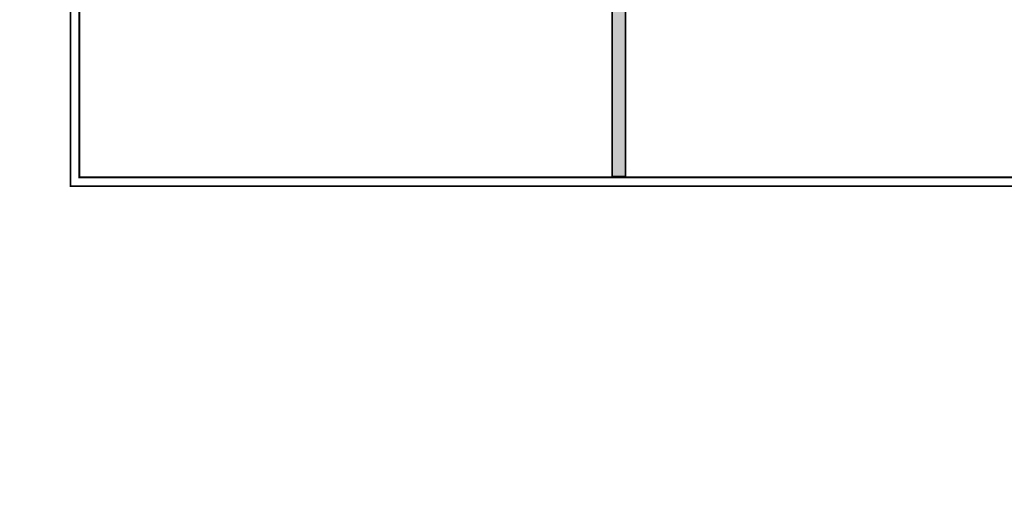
# Model space of a CAD drawing. Header units: millimetres. Extents: x 0 to 6566002, y 0 to 5716629.
# Tile 4 of 99: x 6563616 to 6563647, y 5716544 to 5716559. Entities that reach past the tile are written whole.
import ezdxf

# ---------------------------------------------------------------- set-up
doc = ezdxf.new("R2010")
doc.units = ezdxf.units.MM
doc.layers.add('mapa', color=7, linetype='Continuous')
picture_1 = doc.add_image_def('image1.jpg', size_in_pixel=(4960, 7423))

# ---------------------------------------------------------------- blocks, each defined once
blk = doc.blocks.new('A$7E5A6C2138A')
at = {"linetype": 'Continuous'}
image = blk.add_image(picture_1, insert=(-57.558, -33.427), size_in_units=(202.959, 303.743), rotation=-90, dxfattribs=at)
image.dxf.flags = 7

msp = doc.modelspace()

# ---------------------------------------------------------------- linework, layer by layer
at = {"color": 0, "linetype": 'Continuous', "const_width": 0.0559}
for points in [[(6563617.315, 5716553.517), (6563617.315, 5716627.007), (6563711.567, 5716627.007), (6563711.567, 5716553.517)], [(6563617.594, 5716553.797), (6563617.594, 5716626.727), (6563711.288, 5716626.727), (6563711.288, 5716553.797)], [(6563634.937, 5716553.827), (6563634.937, 5716626.706), (6563634.513, 5716626.706), (6563634.513, 5716553.827)]]:
    msp.add_lwpolyline(points, close=True, dxfattribs=at)
at = {"color": 0, "linetype": 'Continuous'}
msp.add_solid([(6563634.937, 5716553.827), (6563634.937, 5716626.706), (6563634.513, 5716553.827), (6563634.513, 5716626.706)], dxfattribs=at)

# ---------------------------------------------------------------- block references
at = {"layer": 'mapa', "linetype": 'Continuous', "xscale": 1.0356281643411, "yscale": 1.0356281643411, "zscale": 1.0356281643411}
msp.add_blockref('A$7E5A6C2138A', (6563456.611, 5716661.625), dxfattribs=at)

doc.saveas('drawing.dxf')
